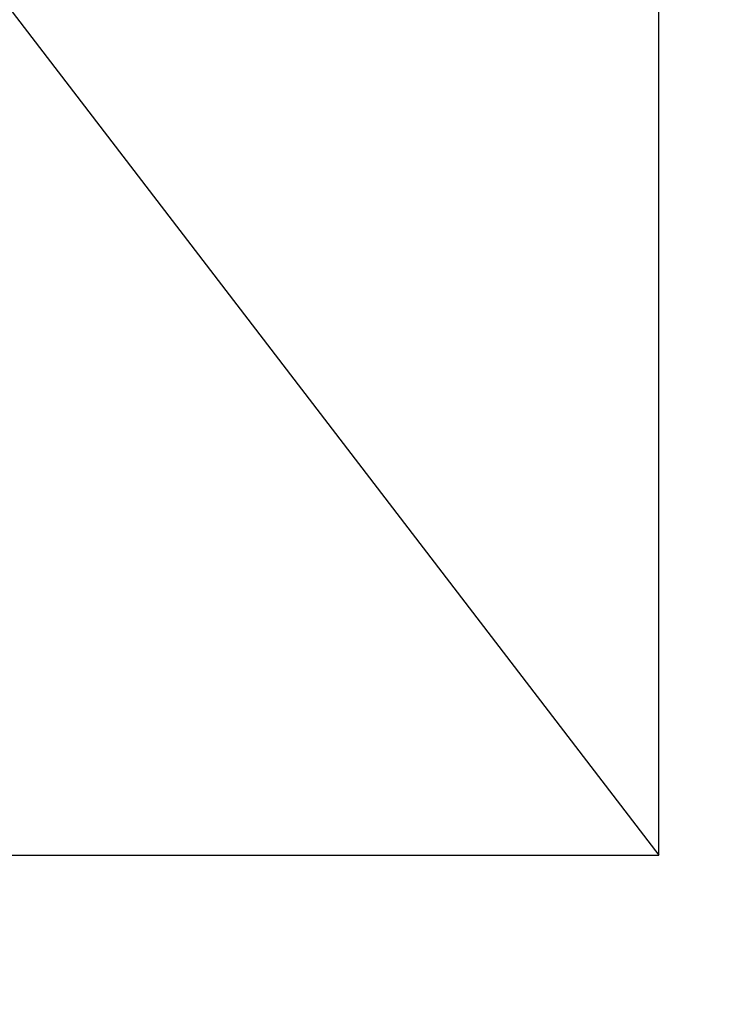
# Model space of a CAD drawing. Header units: millimetres. Extents: x 3536 to 5222, y 1741 to 3266.
# Tile 248 of 256: x 4282.47 to 4288.24, y 2116.12 to 2124.25. Entities that reach past the tile are written whole.
import ezdxf

# ---------------------------------------------------------------- set-up
doc = ezdxf.new("R2010")
doc.units = ezdxf.units.MM

msp = doc.modelspace()

# ---------------------------------------------------------------- hatches: boundary and pattern name
at = {"linetype": 'Continuous'}
h = msp.add_hatch(dxfattribs=at)
h.set_pattern_fill('ANGLE', color=256)
h.set_pattern_definition([(0, (5168.007, 3128.008), (0, 6.985), [5.08, -1.905]), (90, (5168.007, 3128.008), (-6.985, 4e-16), [5.08, -1.905])])
edge = h.paths.add_edge_path()
edge.add_arc((3633.0455, 3117.5287), 9.4745, 0, 360)
edge = h.paths.add_edge_path()
edge.add_arc((4050.4485, 3118.5334), 9.4745, 0, 360)
edge = h.paths.add_edge_path()
edge.add_arc((4186.8041, 3097.2199), 9.4745, 0, 360)
edge = h.paths.add_edge_path()
edge.add_arc((4604.207, 3098.2245), 9.4745, 0, 360)
edge = h.paths.add_edge_path()
edge.add_arc((4741.1293, 3085.9317), 9.4745, 0, 360)
edge = h.paths.add_edge_path()
edge.add_arc((5158.5323, 3086.9363), 9.4745, 0, 360)
edge = h.paths.add_edge_path()
edge.add_arc((4870.6572, 2612.2064), 9.4745, 0, 360)
edge = h.paths.add_edge_path()
edge.add_arc((4453.2542, 2611.2017), 9.4745, 0, 360)
edge = h.paths.add_edge_path()
edge.add_arc((4317.8038, 2600.0878), 9.4745, 0, 360)
edge = h.paths.add_edge_path()
edge.add_arc((3900.4009, 2599.0831), 9.4745, 0, 360)
edge = h.paths.add_edge_path()
edge.add_arc((4185.7257, 2125.598), 9.4745, 0, 360)
edge = h.paths.add_edge_path()
edge.add_arc((4603.1287, 2126.6027), 9.4745, 0, 360)

# ---------------------------------------------------------------- linework, layer by layer
at = {"color": 32, "true_color": 0xcd6928}
for p, q in [((4287.7535, 2117.3519), (4287.7535, 2131.5331)), ((4276.9059, 2131.5034), (4287.7535, 2117.3519)), ((4276.9976, 2117.3519), (4287.7535, 2117.3519))]:
    msp.add_line(p, q, dxfattribs=at)

doc.saveas('drawing.dxf')
